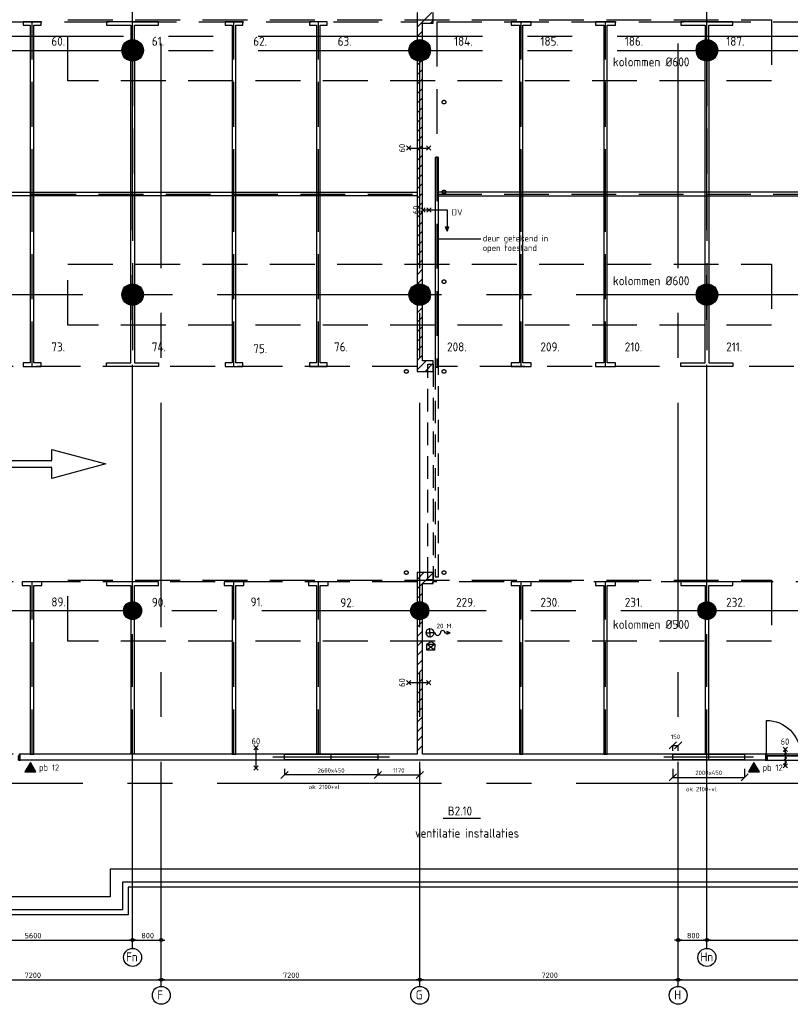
# Model space of a CAD drawing. Extents: x 1662 to 125079, y 8755 to 81245.
# Tile 3 of 8: x 36657 to 58125, y 8755 to 36171. Entities that reach past the tile are written whole.
import ezdxf

# ---------------------------------------------------------------- set-up
doc = ezdxf.new("R2010")
doc.units = 0
doc.header["$LTSCALE"] = 100
for name, pattern in [('CENTER', [2, 1.25, -0.25, 0.25, -0.25]), ('HIDDEN', [0.375, 0.25, -0.125]), ('HIDDEN2', [0.1875, 0.125, -0.0625])]:
    doc.linetypes.add(name, pattern=pattern)
doc.layers.get('0').update_dxf_attribs({"linetype": 'CONTINUOUS'})
doc.layers.get('DEFPOINTS').update_dxf_attribs({"linetype": 'CONTINUOUS'})
for name, color, linetype in [('BOUWKUNDIG', 11, 'CONTINUOUS'), ('PARKEREN', 8, 'HIDDEN'), ('SPARING', 2, 'CONTINUOUS'), ('STRAMIEN', 7, 'CENTER'), ('TEKST', 11, 'CONTINUOUS')]:
    doc.layers.add(name, color=color, linetype=linetype)
doc.styles.add('BURO', font='ISO.SHX')
doc.styles.add('BURO-018', font='BUROFONT.shx', dxfattribs={"height": 1.8})
doc.styles.add('PIETERS', font='ISO.SHX')
doc.styles.get("Standard").update_dxf_attribs({"font": 'ISO.SHX'})
doc.dimstyles.new('DIM100', dxfattribs={"dimscale": 100, "dimtxt": 1.8, "dimasz": 0, "dimexe": 0, "dimexo": 2.5, "dimgap": 1.5, "dimtad": 0, "dimdec": 0, "dimzin": 0, "dimtxsty": 'BURO-018', "dimtsz": 1, "dimcen": -3, "dimazin": 3, "dimtfac": 1, "dimtdec": 0, "dimtofl": 0, "dimtmove": 0, "dimatfit": 3, "dimtvp": 1.055556, "dimtolj": 1, "dimtzin": 0})

# ---------------------------------------------------------------- blocks, each defined once
blk = doc.blocks.new('SPAAR2')
at = {"color": 1, "linetype": 'CONTINUOUS'}
for p, q in [((0, -2.5), (0, 2.5)), ((-2.5, 0), (2.5, 0))]:
    blk.add_line(p, q, dxfattribs=at)
at = {"color": 0, "linetype": 'CONTINUOUS'}
for p, q in [((-2, 2), (2, 2)), ((-2, -2), (-2, 2)), ((2, 2), (2, -2)), ((2, -2), (-2, -2))]:
    blk.add_line(p, q, dxfattribs=at)
at = {"color": 0, "linetype": 'CONTINUOUS', "style": 'BURO-018', "flags": 1}
blk.add_attdef('AL_OMS', (0, 0), '', height=1.8, dxfattribs=at)
blk = doc.blocks.new('*D1')
at = {"color": 0, "linetype": 'BYBLOCK'}
for p, q in [((54752, 15864), (54952, 16064)), ((54852, 15816), (54852, 15964)), ((54852, 15964), (55002, 15964)), ((54902, 15864), (55102, 16064)), ((55002, 15816), (55002, 15964))]:
    blk.add_line(p, q, dxfattribs=at)
at = {"layer": 'DEFPOINTS', "color": 0, "linetype": 'BYBLOCK'}
for p in [(55002, 15964), (54852, 15566), (55002, 15566)]:
    blk.add_point(p, dxfattribs=at)
at = {"color": 0, "linetype": 'BYBLOCK', "insert": (54927, 16204), "char_height": 120, "attachment_point": 5, "style": 'BURO'}
blk.add_mtext('\\A1;150', dxfattribs=at)
blk = doc.blocks.new('*D2')
at = {"color": 0, "linetype": 'BYBLOCK'}
for p, q in [((54752, 14974), (54952, 15174)), ((54852, 15316), (54852, 15074)), ((56752, 14974), (56952, 15174)), ((56852, 15316), (56852, 15074)), ((54852, 15074), (56852, 15074))]:
    blk.add_line(p, q, dxfattribs=at)
at = {"layer": 'DEFPOINTS', "color": 0, "linetype": 'BYBLOCK'}
for p in [(54852, 15566), (56852, 15566), (56852, 15074)]:
    blk.add_point(p, dxfattribs=at)
at = {"color": 0, "linetype": 'BYBLOCK', "insert": (55852, 15200), "char_height": 120, "attachment_point": 5, "style": 'BURO'}
blk.add_mtext('\\A1;2000x450', dxfattribs=at)
blk = doc.blocks.new('*D3')
at = {"color": 0, "linetype": 'BYBLOCK'}
for p, q in [((46532, 15040), (46732, 15240)), ((46632, 15316), (46632, 15140)), ((46632, 15140), (47802, 15140)), ((47702, 15040), (47902, 15240)), ((47802, 15316), (47802, 15140))]:
    blk.add_line(p, q, dxfattribs=at)
at = {"layer": 'DEFPOINTS', "color": 0, "linetype": 'BYBLOCK'}
for p in [(46632, 15566), (47802, 15566), (47802, 15140)]:
    blk.add_point(p, dxfattribs=at)
at = {"color": 0, "linetype": 'BYBLOCK', "insert": (47217, 15267), "char_height": 120, "attachment_point": 5, "style": 'BURO'}
blk.add_mtext('\\A1;1170', dxfattribs=at)
blk = doc.blocks.new('*D4')
at = {"color": 0, "linetype": 'BYBLOCK'}
for p, q in [((43932, 15040), (44132, 15240)), ((44032, 15316), (44032, 15140)), ((46632, 15140), (44032, 15140)), ((46532, 15040), (46732, 15240)), ((46632, 15316), (46632, 15140))]:
    blk.add_line(p, q, dxfattribs=at)
at = {"layer": 'DEFPOINTS', "color": 0, "linetype": 'BYBLOCK'}
for p in [(44032, 15566), (46632, 15566), (44032, 15140)]:
    blk.add_point(p, dxfattribs=at)
at = {"color": 0, "linetype": 'BYBLOCK', "insert": (45332, 15267), "char_height": 120, "attachment_point": 5, "style": 'BURO'}
blk.add_mtext('\\A1;2600x450', dxfattribs=at)

msp = doc.modelspace()

# ---------------------------------------------------------------- linework, layer by layer
at = {"layer": 'BOUWKUNDIG', "ltscale": 50}
for p, q in [((47727, 35964.8), (48138.2, 36376)), ((48103.4, 36076), (48177, 36149.6)), ((47727, 35699.6), (47877, 35849.6)), ((47727, 34904.1), (47848.4, 35025.5)), ((47727, 34638.9), (47877, 34788.9)), ((47727, 34373.8), (47877, 34523.8)), ((47727, 34108.6), (47877, 34258.6)), ((47727, 33843.4), (47877, 33993.4)), ((47727, 33578.3), (47877, 33728.3)), ((47727, 33313.1), (47877, 33463.1)), ((47727, 33047.9), (47877, 33197.9)), ((47727, 32782.8), (47877, 32932.8)), ((47430, 32657.2), (47550, 32537.2)), ((47430, 32537.2), (47550, 32657.2)), ((47727, 32517.6), (47877, 32667.6)), ((48110.2, 32537.2), (47990.2, 32657.2)), ((48110.2, 32657.2), (47990.2, 32537.2)), ((47494.8, 32597.2), (48050.2, 32597.2)), ((47727, 32252.4), (47877, 32402.4)), ((47727, 31987.3), (47877, 32137.3)), ((48232, 32336), (48232, 26496)), ((48322, 32336), (48232, 32336)), ((48322, 26496), (48322, 32336)), ((47727, 31722.1), (47877, 31872.1)), ((47727, 31457), (47877, 31607)), ((47727, 31191.8), (47877, 31341.8)), ((47727, 30926.6), (47877, 31076.6)), ((47727, 30661.5), (47877, 30811.5)), ((47953.3, 30934.6), (47833.3, 30814.6)), ((47833.3, 30934.6), (47953.3, 30814.6)), ((47893.3, 30874.6), (48564.5, 30874.6)), ((48117.9, 30934.6), (47997.9, 30814.6)), ((47997.9, 30934.6), (48117.9, 30814.6)), ((47727, 30396.3), (47877, 30546.3)), ((47727, 30131.1), (47877, 30281.1)), ((47727, 29866), (47877, 30016)), ((47727, 29600.8), (47877, 29750.8)), ((47727, 29335.6), (47877, 29485.6)), ((47727, 29070.5), (47877, 29220.5)), ((47728.2, 28806.5), (47877, 28955.3)), ((47727, 28009.8), (47877, 28159.8)), ((47727, 27744.6), (47877, 27894.6)), ((47727, 27479.5), (47877, 27629.5)), ((47727, 27214.3), (47877, 27364.3)), ((47727, 26949.1), (47877, 27099.1)), ((47727, 26684), (47877, 26834)), ((47727, 26418.8), (47984.2, 26676)), ((47949.3, 26376), (48177, 26603.7)), ((48232, 26496), (48322, 26496)), ((47727, 20585.2), (47917.8, 20776)), ((47883, 20476), (48177, 20770)), ((47727, 20320), (47877, 20470)), ((48148.1, 20476), (48177, 20504.9)), ((47727, 20054.9), (47877, 20204.9)), ((47727, 19259.4), (47877, 19409.4)), ((47727, 18994.2), (47877, 19144.2)), ((48199.6, 19101), (48227.9, 19101)), ((48502.9, 19101), (48646.3, 19101)), ((48646.3, 19101), (48554.4, 19138.5)), ((48554.4, 19063.5), (48646.3, 19101)), ((47727, 18729), (47877, 18879)), ((47727, 18463.9), (47877, 18613.9)), ((47727, 18198.7), (47877, 18348.7)), ((47727, 17933.5), (47877, 18083.5)), ((47430, 17773.4), (47550, 17653.4)), ((47430, 17653.4), (47550, 17773.4)), ((47494.8, 17713.4), (48050.2, 17713.4)), ((47727, 17668.4), (47877, 17818.4)), ((47727, 17403.2), (47877, 17553.2)), ((48110.2, 17653.4), (47990.2, 17773.4)), ((48110.2, 17773.4), (47990.2, 17653.4)), ((47727, 17138), (47877, 17288)), ((47727, 16872.9), (47877, 17022.9)), ((47727, 16607.7), (47877, 16757.7)), ((47727, 16342.5), (47877, 16492.5)), ((47727, 16077.4), (47877, 16227.4)), ((43298.4, 15957.3), (43178.4, 15837.3)), ((43178.4, 15957.3), (43298.4, 15837.3)), ((47727, 15812.2), (47877, 15962.2)), ((58046.7, 15912.8), (57926.7, 15792.8)), ((57926.7, 15912.8), (58046.7, 15792.8)), ((43238.4, 15892.4), (43238.4, 15337)), ((57441.7, 15716), (57441.7, 15566)), ((57456.7, 15726), (58401.7, 15726)), ((57465.7, 15663), (57456.7, 15681)), ((57456.7, 15663), (57465.7, 15681)), ((57481.7, 15676), (58401.7, 15676)), ((57956.7, 15799.5), (58016.7, 15739.5)), ((57956.7, 15679.5), (58016.7, 15739.5)), ((57956.7, 15679.5), (58016.7, 15619.5)), ((57986.7, 15395.2), (57986.7, 15852.8)), ((43178.4, 15277), (43298.4, 15397)), ((43298.4, 15277), (43178.4, 15397)), ((57481.7, 15555), (59321.7, 15555)), ((57926.7, 15335.2), (58046.7, 15455.2)), ((58046.7, 15335.2), (57926.7, 15455.2)), ((57956.7, 15559.5), (58016.7, 15619.5)), ((57956.7, 15559.5), (58016.7, 15499.5)), ((57956.7, 15439.5), (58016.7, 15499.5)), ((52202, 12516), (52052, 12516)), ((112927, 12016), (39677, 12016)), ((39677, 12016), (39677, 11246)), ((39677, 11246), (4422, 11246))]:
    msp.add_line(p, q, dxfattribs=at)
at = {"layer": 'BOUWKUNDIG', "linetype": 'CONTINUOUS', "ltscale": 50}
for p, q in [((47727, 36376), (47727, 35606.5)), ((48177, 36076), (48177, 36376)), ((47877, 36076), (48177, 36076)), ((47877, 35606.5), (47877, 36076)), ((47727, 35025.5), (47727, 28806.5)), ((47877, 28806.5), (47877, 35025.5)), ((48564.5, 30874.6), (48564.5, 30282.8)), ((48521.3, 30401.4), (48607.6, 30401.4)), ((48564.5, 30282.8), (48521.3, 30401.4)), ((48564.5, 30282.8), (48607.6, 30401.4)), ((47727, 28225.5), (47727, 26376)), ((47877, 26676), (47877, 28225.5)), ((48177, 26676), (47877, 26676)), ((48177, 26376), (48177, 26676)), ((47727, 26376), (47877, 26376)), ((47877, 26376), (48177, 26376)), ((47727, 20776), (47727, 19954.5)), ((48177, 20776), (47727, 20776)), ((48177, 20476), (48177, 20776)), ((47877, 20476), (48177, 20476)), ((47877, 19954.5), (47877, 20476)), ((47727, 19477.5), (47727, 15716)), ((47877, 15716), (47877, 19477.5)), ((47997, 18786.5), (48107.3, 18858)), ((47997.2, 18786.5), (48217.6, 18786.5)), ((47997.2, 18617.7), (47997.2, 18786.5)), ((48217.3, 18617.7), (47997.2, 18786.5)), ((48217.6, 18786.5), (47997.2, 18617.7)), ((48217.6, 18786.5), (48107.3, 18858)), ((48217.6, 18786.5), (48217.3, 18617.7)), ((48217.3, 18617.7), (47997.2, 18617.7)), ((47727, 15716), (36664, 15716)), ((36664, 15716), (36664, 15566)), ((57441.7, 15716), (47877, 15716)), ((57441.7, 15716), (57406.3, 15716)), ((57441.7, 15566), (57441.7, 15716)), ((57441.7, 15566), (57441.7, 15716)), ((36664, 15566), (57441.7, 15566)), ((57406.3, 15566), (57441.7, 15566)), ((112427, 12516), (39177, 12516)), ((39177, 12516), (39177, 11746)), ((39527, 12166), (112777, 12166)), ((39527, 11396), (39527, 12166)), ((39177, 11746), (4922, 11746)), ((4572, 11396), (39527, 11396))]:
    msp.add_line(p, q, dxfattribs=at)
at = {"layer": 'BOUWKUNDIG', "linetype": 'HIDDEN', "ltscale": 50}
for p, q in [((38002, 36166), (57602, 36166)), ((38002, 34466), (38002, 36166)), ((57602, 36166), (57602, 34466)), ((57602, 34466), (38002, 34466)), ((38002, 29366), (57602, 29366)), ((38002, 27666), (38002, 29366)), ((57602, 29366), (57602, 27666)), ((57602, 27666), (38002, 27666)), ((38002, 20566), (57602, 20566)), ((38002, 18866), (38002, 20566)), ((57602, 20566), (57602, 18866)), ((57602, 18866), (38002, 18866))]:
    msp.add_line(p, q, dxfattribs=at)
at = {"layer": 'BOUWKUNDIG', "linetype": 'HIDDEN2', "ltscale": 50}
for p, q in [((48027, 20576.3), (48027, 26576.3)), ((48027, 26576.3), (48177, 26576.3)), ((48177, 26576.3), (48177, 20576.3)), ((48232, 26496), (48232, 20656)), ((48322, 26496), (48232, 26496)), ((48322, 20656), (48322, 26496)), ((48177, 20576.3), (48027, 20576.3)), ((48232, 20656), (48322, 20656))]:
    msp.add_line(p, q, dxfattribs=at)
at = {"layer": 'BOUWKUNDIG', "linetype": 'CONTINUOUS', "ltscale": 50}
for points, const_width in [([(39652, 35316, 1), (39952, 35316, 1)], 300), ([(47652, 35316, 1), (47952, 35316, 1)], 300), ([(55652, 35316, 1), (55952, 35316, 1)], 300), ([(39652, 28516, 1), (39952, 28516, 1)], 300), ([(47652, 28516, 1), (47952, 28516, 1)], 300), ([(55652, 28516, 1), (55952, 28516, 1)], 300), ([(39677, 19716, 1), (39927, 19716, 1)], 250), ([(47677, 19716, 1), (47927, 19716, 1)], 250), ([(55677, 19716, 1), (55927, 19716, 1)], 250)]:
    msp.add_lwpolyline(points, format="xyb", close=True, dxfattribs=dict(at, const_width=const_width))
at = {"layer": 'BOUWKUNDIG', "ltscale": 50}
for points in [[(48087.1, 19213.5, 0.4142136), (47974.6, 19101), (48087.1, 19101)], [(48199.6, 19101), (48087.1, 19101), (48087.1, 18988.5, 0.4142136)]]:
    msp.add_lwpolyline(points, format="xyb", close=True, dxfattribs=at)
msp.add_lwpolyline([(57461.7, 15721), (57461.7, 16661, -0.4142136), (58401.7, 15721)], format="xyb", dxfattribs=at)
for points in [[(36682, 15565), (36684, 15565), (36684, 15555), (36624, 15555), (36624, 15676), (36640, 15676), (36640, 15663), (36649, 15663), (36649, 15726), (36684, 15726), (36684, 15716), (36682, 15716), (36682, 15724), (36651, 15724), (36651, 15661), (36638, 15661), (36638, 15674), (36626, 15674), (36626, 15557), (36682, 15557)], [(57423.7, 15565), (57421.7, 15565), (57421.7, 15555), (57481.7, 15555), (57481.7, 15676), (57465.7, 15676), (57465.7, 15663), (57456.7, 15663), (57456.7, 15726), (57421.7, 15726), (57421.7, 15716), (57423.7, 15716), (57423.7, 15724), (57454.7, 15724), (57454.7, 15661), (57467.7, 15661), (57467.7, 15674), (57479.7, 15674), (57479.7, 15557), (57423.7, 15557)], [(58401.7, 15721), (57461.7, 15721), (57461.7, 15681), (57591.6, 15681), (58401.7, 15681)]]:
    msp.add_lwpolyline(points, close=True, dxfattribs=at)
msp.add_lwpolyline([(57456.7, 15663), (57465.7, 15663), (57465.7, 15681), (57456.7, 15681), (57456.7, 15663)], dxfattribs=at)
at = {"layer": 'BOUWKUNDIG', "linetype": 'CONTINUOUS', "ltscale": 50, "elevation": 310.7}
for points in [[(36803.5, 15228.7), (37105.1, 15228.7), (36954.3, 15489.9)], [(56961.1, 15228.7), (57262.8, 15228.7), (57112, 15489.9)]]:
    msp.add_lwpolyline(points, close=True, dxfattribs=at)
at = {"layer": 'BOUWKUNDIG', "linetype": 'CONTINUOUS', "ltscale": 50}
for centre, radius in [((39802, 35316), 300), ((47802, 35316), 300), ((55802, 35316), 300), ((39802, 28516), 300), ((47802, 28516), 300), ((55802, 28516), 300), ((39802, 19716), 250), ((47802, 19716), 250), ((55802, 19716), 250)]:
    msp.add_circle(centre, radius, dxfattribs=at)
at = {"layer": 'BOUWKUNDIG', "ltscale": 50}
for centre, radius, start, end in [((48087.1, 19101), 112.5, 0, 90), ((48087.1, 19101), 112.5, 180, 270), ((48302.9, 19101), 75, 180, 0), ((48440.4, 19101), 62.5, 0, 180)]:
    msp.add_arc(centre, radius, start, end, dxfattribs=at)
at = {"layer": 'BOUWKUNDIG', "linetype": 'CONTINUOUS', "ltscale": 50}
for points in [[(36803.5, 15228.7, 310.7), (36954.3, 15489.9, 310.7), (37105.1, 15228.7, 310.7), (36954.3, 15489.9, 310.7)], [(56961.1, 15228.7, 310.7), (57112, 15489.9, 310.7), (57262.8, 15228.7, 310.7), (57112, 15489.9, 310.7)]]:
    msp.add_solid(points, dxfattribs=at)
at = {"layer": 'PARKEREN', "ltscale": 50}
for p, q in [((21027, 36116), (47727, 36116)), ((39802, 35616), (39802, 36116)), ((48277, 36116), (112602, 36116)), ((55802, 35616), (55802, 36116)), ((12602, 31316), (47727, 31316)), ((48277, 31316), (112602, 31316)), ((39802, 28216), (39802, 26516)), ((55802, 28216), (55802, 26516)), ((47727, 26516), (12602, 26516)), ((112602, 26516), (48277, 26516)), ((47727, 20516), (4922, 20516)), ((37002, 15716), (37002, 20516)), ((39802, 19966), (39802, 20516)), ((42627, 15716), (42627, 20516)), ((44977, 15716), (44977, 20516)), ((61402, 20516), (48177, 20516)), ((50627, 15716), (50627, 20516)), ((52977, 15716), (52977, 20516)), ((55802, 19966), (55802, 20516)), ((55802, 19966), (55802, 20516)), ((39802, 15716), (39802, 19466)), ((55802, 15716), (55802, 19466)), ((47727, 15716), (32651.9, 15716))]:
    msp.add_line(p, q, dxfattribs=at)
at = {"layer": 'PARKEREN', "linetype": 'HIDDEN', "ltscale": 50}
for p, q in [((48277, 36116), (48277, 26516)), ((39802, 35016), (39802, 28816)), ((55802, 35016), (55802, 28816)), ((39802, 19964.3), (39802, 20091)), ((55802, 19964.3), (55802, 20091)), ((55802, 19964.3), (55802, 20091))]:
    msp.add_line(p, q, dxfattribs=at)
at = {"layer": 'PARKEREN', "linetype": 'CONTINUOUS', "ltscale": 50}
for p, q in [((39752, 28811.8), (39752, 35020.2)), ((39852, 35020.2), (39852, 28811.8)), ((55752, 28811.8), (55752, 35020.2)), ((55852, 35020.2), (55852, 28811.8)), ((21077, 31366), (47727, 31366)), ((47727, 31266), (21077, 31266))]:
    msp.add_line(p, q, dxfattribs=at)
for points in [[(37052, 31316), (37052, 36016), (37252, 36016), (37252, 36116), (36752, 36116), (36752, 36016), (36952, 36016), (36952, 31316), (36952, 26616), (36752, 26616), (36752, 26516), (37252, 26516), (37252, 26616), (37052, 26616)], [(42677, 31316), (42677, 36016), (42877, 36016), (42877, 36116), (42377, 36116), (42377, 36016), (42577, 36016), (42577, 31316), (42577, 26616), (42377, 26616), (42377, 26516), (42877, 26516), (42877, 26616), (42677, 26616)], [(45027, 31316), (45027, 36016), (45227, 36016), (45227, 36116), (44727, 36116), (44727, 36016), (44927, 36016), (44927, 31316), (44927, 26616), (44727, 26616), (44727, 26516), (45227, 26516), (45227, 26616), (45027, 26616)], [(50577, 26616), (50352, 26616), (50352, 26516), (50902, 26516), (50902, 26616), (50677, 26616), (50677, 31316), (50677, 36016), (50902, 36016), (50902, 36116), (50352, 36116), (50352, 36016), (50577, 36016), (50577, 31316)], [(52927, 31316), (52927, 26616), (52702, 26616), (52702, 26516), (53252, 26516), (53252, 26616), (53027, 26616), (53027, 31316), (53027, 36016), (53252, 36016), (53252, 36116), (52702, 36116), (52702, 36016), (52927, 36016)], [(35052.9, 23700.4), (35052.9, 23900.4), (37552.9, 23900.4), (37552.9, 24202.3), (39052.9, 23800.4), (37552.9, 23398.5), (37552.9, 23700.4)], [(36727, 20416), (36952, 20416), (36952, 15716), (37052, 15716), (37052, 20416), (37277, 20416), (37277, 20516), (36727, 20516)], [(42352, 20416), (42577, 20416), (42577, 15716), (42677, 15716), (42677, 20416), (42902, 20416), (42902, 20516), (42352, 20516)], [(44702, 20416), (44927, 20416), (44927, 15716), (45027, 15716), (45027, 20416), (45252, 20416), (45252, 20516), (44702, 20516)], [(50352, 20416), (50577, 20416), (50577, 15716), (50677, 15716), (50677, 20416), (50902, 20416), (50902, 20516), (50352, 20516)], [(52702, 20416), (52927, 20416), (52927, 15716), (53027, 15716), (53027, 20416), (53252, 20416), (53252, 20516), (52702, 20516)]]:
    msp.add_lwpolyline(points, close=True, dxfattribs=at)
at = {"layer": 'PARKEREN', "ltscale": 50}
for points in [[(37002, 26516), (37002, 31316), (37002, 36116)], [(37002, 26516), (37002, 31316), (37002, 36116)], [(42627, 26516), (42627, 31316), (42627, 36116)], [(44977, 26516), (44977, 31316), (44977, 36116)], [(50627, 26516), (50627, 31316), (50627, 36116)], [(52977, 26516), (52977, 31316), (52977, 36116)]]:
    msp.add_lwpolyline(points, dxfattribs=at)
at = {"layer": 'PARKEREN', "linetype": 'CONTINUOUS', "ltscale": 50}
for points in [[(39852, 35616), (39852, 36016), (40527, 36016), (40527, 36116), (39077, 36116), (39077, 36016), (39752, 36016), (39752, 35616)], [(55852, 35616), (55852, 36016), (56527, 36016), (56527, 36116), (55077, 36116), (55077, 36016), (55752, 36016), (55752, 35616)], [(112552, 35076.1), (112552, 31366), (48277, 31366)], [(48277, 31266), (112552, 31266), (112552, 28811.8)], [(39852, 28216), (39852, 26616), (40527, 26616), (40527, 26516), (39077, 26516), (39077, 26616), (39752, 26616), (39752, 28216)], [(55852, 28216), (55852, 26616), (56527, 26616), (56527, 26516), (55077, 26516), (55077, 26616), (55752, 26616), (55752, 28216)], [(39852, 19960.9), (39852, 20416), (40527, 20416), (40527, 20516), (39077, 20516), (39077, 20416), (39752, 20416), (39752, 19960.9)], [(55852, 19960.9), (55852, 20416), (56527, 20416), (56527, 20516), (55077, 20516), (55077, 20416), (55752, 20416), (55752, 19960.9)], [(39752, 19471.1), (39752, 15716)], [(39852, 15716), (39852, 19471.1)], [(55752, 19471.1), (55752, 15716)], [(55852, 15716), (55852, 19471.1)]]:
    msp.add_lwpolyline(points, dxfattribs=at)
at = {"layer": 'PARKEREN', "ltscale": 50}
for centre in [(48477, 33876), (48477, 31376), (48477, 28876), (47427, 26376), (48477, 26376), (47427, 20776), (48477, 20776)]:
    msp.add_circle(centre, 51, dxfattribs=at)
at = {"layer": 'STRAMIEN', "ltscale": 50}
for p, q in [((40602, 9254.8), (40602, 80738.2)), ((47802, 9254.8), (47802, 80738.2)), ((55002, 9254.8), (55002, 80738.2)), ((39802, 10310.9), (39802, 79888.2)), ((55802, 10310.9), (55802, 79888.2)), ((3299.3, 35716), (122453.3, 35716)), ((3299.3, 35316), (122453.3, 35316)), ((2161.5, 28516), (123650.9, 28516)), ((3399.3, 19716), (122453.3, 19716)), ((2161.5, 14916), (123650.9, 14916))]:
    msp.add_line(p, q, dxfattribs=at)
at = {"layer": 'STRAMIEN', "linetype": 'CONTINUOUS', "ltscale": 50}
for p, q in [((34252, 10543.3), (39752, 10543.3)), ((39702, 10543.3), (39902, 10543.3)), ((39902, 10543.3), (39702, 10543.3)), ((39852, 10543.3), (40552, 10543.3)), ((40502, 10543.3), (40702, 10543.3)), ((55102, 10543.3), (54902, 10543.3)), ((55052, 10543.3), (55752, 10543.3)), ((55902, 10543.3), (55702, 10543.3)), ((55702, 10543.3), (55902, 10543.3)), ((55852, 10543.3), (61352, 10543.3)), ((33452, 9438.8), (40552, 9438.8)), ((40702, 9438.8), (40502, 9438.8)), ((40502, 9438.8), (40702, 9438.8)), ((40652, 9438.8), (47752, 9438.8)), ((47902, 9438.8), (47702, 9438.8)), ((47702, 9438.8), (47902, 9438.8)), ((47852, 9438.8), (54952, 9438.8)), ((54902, 9438.8), (55102, 9438.8)), ((55102, 9438.8), (54902, 9438.8)), ((55052, 9438.8), (62152, 9438.8))]:
    msp.add_line(p, q, dxfattribs=at)
for centre, radius in [((39802, 10543.3), 43), ((39802, 10543.3), 43), ((40602, 10543.3), 43), ((55002, 10543.3), 43), ((55802, 10543.3), 43), ((55802, 10543.3), 43), ((39802, 10060.9), 250), ((55802, 10060.9), 250), ((40602, 9438.8), 43), ((40602, 9438.8), 43), ((47802, 9438.8), 43), ((47802, 9438.8), 43), ((55002, 9438.8), 43), ((55002, 9438.8), 43), ((40602, 9004.8), 250), ((47802, 9004.8), 250), ((55002, 9004.8), 250)]:
    msp.add_circle(centre, radius, dxfattribs=at)
at = {"layer": 'STRAMIEN', "ltscale": 50}
msp.add_point((47802, 14916), dxfattribs=at)
msp.add_point((47802, 14916), dxfattribs=at)
at = {"layer": 'TEKST', "ltscale": 50}
for p, q in [((49505.6, 30058), (48322, 30058)), ((48450.6, 13937.3), (49491.4, 13937.3))]:
    msp.add_line(p, q, dxfattribs=at)

# ---------------------------------------------------------------- block references
at = {"layer": 'SPARING', "ltscale": 50, "yscale": 37.5}
for p, xscale, zscale in [((45332, 15641), 650, 650), ((55852, 15641), 500, 500)]:
    msp.add_blockref('SPAAR2', p, dxfattribs=dict(at, xscale=xscale, zscale=zscale))

# ---------------------------------------------------------------- texts
at = {"layer": 'BOUWKUNDIG', "ltscale": 50, "style": 'PIETERS'}
msp.add_text('DV', height=175, dxfattribs=at).set_placement((48695.5, 30719.6))
at = {"layer": 'BOUWKUNDIG', "linetype": 'CONTINUOUS', "ltscale": 50, "style": 'PIETERS'}
for p in [(37195.1, 15257.9, 310.7), (57352.8, 15257.9, 310.7)]:
    msp.add_text('pb 12', height=175, dxfattribs=at).set_placement(p)
at = {"layer": 'PARKEREN', "ltscale": 50, "style": 'PIETERS'}
for s, p in [('60.', (37539.5, 35445.9)), ('61.', (40339.5, 35445.9)), ('62.', (43164.5, 35445.9)), ('63.', (45514.5, 35445.9)), ('184.', (48757.4, 35445.9)), ('185.', (51164.5, 35445.9)), ('186.', (53514.5, 35445.9)), ('187.', (56339.5, 35445.9)), ('73.', (37539.5, 26935.3)), ('74.', (40339.5, 26935.3)), ('76.', (45414.5, 26935.3)), ('208.', (48564.5, 26935.3)), ('209.', (51164.5, 26935.3)), ('210.', (53514.5, 26935.3)), ('211.', (56339.5, 26935.3)), ('75.', (43164.5, 26885.3)), ('89.', (37539.5, 19833.5)), ('90.', (40339.5, 19823.2)), ('91.', (43089.5, 19833.5)), ('92.', (45589.5, 19812)), ('229.', (48814.5, 19823.2)), ('230.', (51164.5, 19823.2)), ('231.', (53514.5, 19823.2)), ('232.', (56339.5, 19823.2))]:
    msp.add_text(s, height=250, dxfattribs=at).set_placement(p)
at = {"layer": 'SPARING', "color": 1, "ltscale": 50, "style": 'BURO'}
for p in [(44712.6, 14747.8), (55219.8, 14685.7)]:
    msp.add_text('ok 2100+vl', height=120, dxfattribs=at).set_placement(p)
at = {"layer": 'STRAMIEN', "linetype": 'CONTINUOUS', "ltscale": 50}
for s, p in [('5600', (36791.9, 10593.3)), ('800', (40044.4, 10593.3)), ('800', (55244.4, 10593.3)), ('7200', (36791.9, 9488.8)), ('7200', (43991.9, 9488.8)), ('7200', (51191.9, 9488.8))]:
    msp.add_text(s, height=150, dxfattribs=at).set_placement(p)
at = {"layer": 'STRAMIEN', "linetype": 'CONTINUOUS', "ltscale": 50, "style": 'BURO'}
for s, p in [('Fn', (39620.6, 9949.5)), ('Hn', (55620.6, 9949.5)), ('F', (40490.5, 8893.4)), ('G', (47690.5, 8893.4)), ('H', (54890.5, 8893.4))]:
    msp.add_text(s, height=250, dxfattribs=at).set_placement(p)
at = {"layer": 'TEKST', "ltscale": 50, "style": 'PIETERS'}
for s, height, p in [('kolommen %%c600', 250, (53183.6, 34871)), ('deur getekend in ', 175, (49557.4, 29996.3)), ('open toestand', 175, (49557.4, 29729.1)), ('kolommen %%c600', 250, (53183.6, 28776.3)), ('kolommen %%c500', 250, (53183.6, 19208.4)), ('20 M.', 125, (48271.2, 19227)), ('60', 175, (43117, 15992.4)), ('60', 175, (57855.6, 15982)), ('B2.10', 250, (48582.6, 14012.4)), ('ventilatie installaties', 250, (47671.4, 13395.8))]:
    msp.add_text(s, height=height, dxfattribs=at).set_placement(p)
for p in [(47394.8, 32475.8), (47785.1, 30754.6), (47394.8, 17592)]:
    msp.add_text('60', height=175, rotation=90, dxfattribs=at).set_placement(p)

# ---------------------------------------------------------------- dimensions: what is measured, and where the dimension line sits
at = {"layer": 'SPARING', "color": 1, "ltscale": 50}
for base, p1, p2, picture, middle in [((55002, 15964.3), (54852, 15566), (55002, 15566), '*D1', (54927, 16204.3)), ((47802, 15140.3), (46632, 15566), (47802, 15566), '*D3', (47217, 15266.9))]:
    dim = msp.add_linear_dim(base=base, p1=p1, p2=p2, dimstyle='DIM100', override={"dimtxt": 1.2, "dimgap": 1.2, "dimtxsty": 'BURO'}, dxfattribs=at)
    dim.commit()
    dim.dimension.update_dxf_attribs({"geometry": picture, "text_midpoint": middle})
for base, p1, p2, picture, middle in [((44032, 15140.3), (46632, 15566), (44032, 15566), '*D4', (45332, 15266.9)), ((56852, 15073.8), (54852, 15566), (56852, 15566), '*D2', (55852, 15200.5))]:
    dim = msp.add_linear_dim(base=base, p1=p1, p2=p2, text='<>x450', dimstyle='DIM100', override={"dimtxt": 1.2, "dimgap": 1.2, "dimtxsty": 'BURO'}, dxfattribs=at)
    dim.commit()
    dim.dimension.update_dxf_attribs({"geometry": picture, "text_midpoint": middle})

doc.saveas('drawing.dxf')
